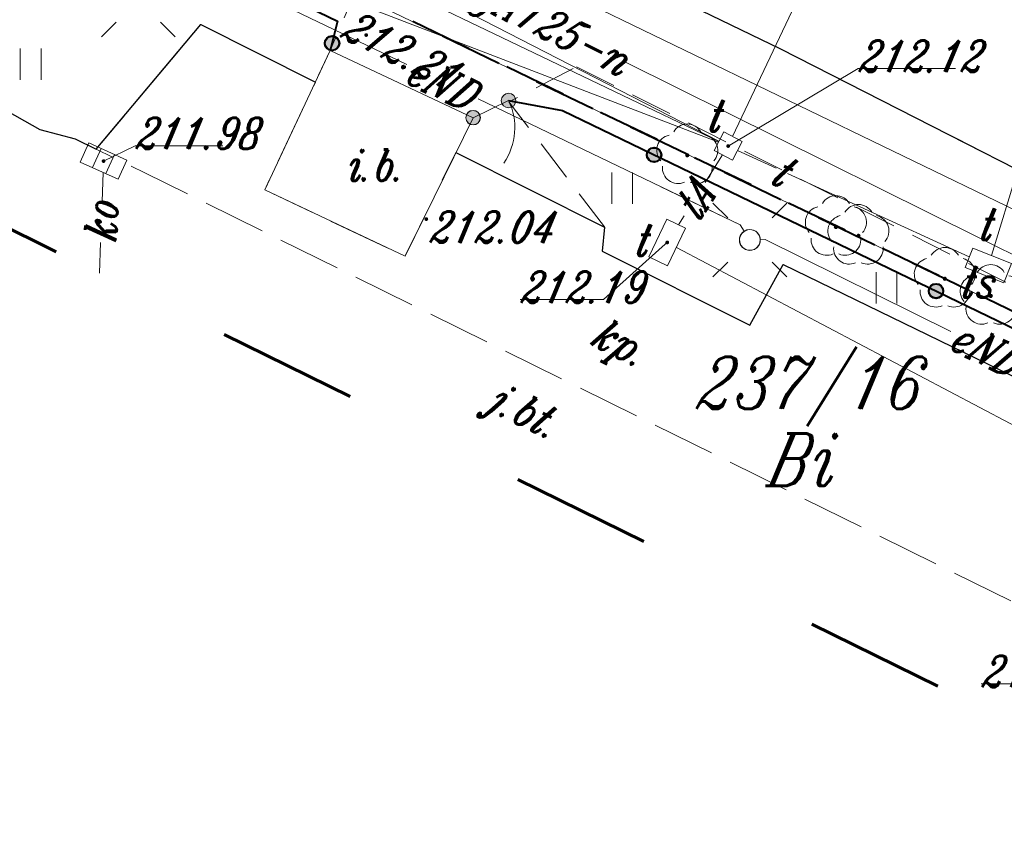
# Model space of a CAD drawing. Header units: millimetres. Extents: x -368 to -158, y 9368 to 9578.
# Tile 11 of 48: x -290 to -266, y 9467 to 9486. Entities that reach past the tile are written whole.
import ezdxf
from ezdxf.enums import TextEntityAlignment as Align

# ---------------------------------------------------------------- set-up
doc = ezdxf.new("R2010")
doc.units = ezdxf.units.MM
for name, pattern in [('Rakowicka 531_1 wstępna wersja$0$DGN Style 5', [7.845798, 3.362485, -4.483313]), ('Rakowicka 531_1 wstępna wersja$0$KTCR02-500', [1.5, 1, -0.5]), ('Rakowicka 531_1 wstępna wersja$0$KTJZ01-500', [2, 1.5, -0.5]), ('Rakowicka 531_1 wstępna wersja$0$KTPL01-500', [2, 1.5, -0.5]), ('Rakowicka 531_1 wstępna wersja$0$PTTU04-500', [1.5, 1, -0.5])]:
    doc.linetypes.add(name, pattern=pattern)
doc.layers.add('-- RAMKA', color=11, linetype='Continuous')
for name, color, linetype, lineweight in [('Rakowicka 531_1 wstępna wersja$0$BUIB12_03', 250, 'Continuous', 0), ('Rakowicka 531_1 wstępna wersja$0$EGBD03', 250, 'Continuous', 0), ('Rakowicka 531_1 wstępna wersja$0$EGBO02', 250, 'Continuous', 0), ('Rakowicka 531_1 wstępna wersja$0$EGBU01', 250, 'Continuous', 0), ('Rakowicka 531_1 wstępna wersja$0$EPGPO_216', 7, 'Continuous', 0), ('Rakowicka 531_1 wstępna wersja$0$GUPISL', 250, 'Continuous', 13), ('Rakowicka 531_1 wstępna wersja$0$KTCR02', 250, 'Continuous', 0), ('Rakowicka 531_1 wstępna wersja$0$KTJZ01', 250, 'Continuous', 0), ('Rakowicka 531_1 wstępna wersja$0$KTKR01', 250, 'Continuous', 0), ('Rakowicka 531_1 wstępna wersja$0$KTOK04', 250, 'Continuous', 0), ('Rakowicka 531_1 wstępna wersja$0$KTOK05_01', 250, 'Continuous', 0), ('Rakowicka 531_1 wstępna wersja$0$KTPL01', 250, 'Continuous', 0), ('Rakowicka 531_1 wstępna wersja$0$OBOP02_01', 250, 'Continuous', 0), ('Rakowicka 531_1 wstępna wersja$0$PTTU04', 250, 'Continuous', 0), ('Rakowicka 531_1 wstępna wersja$0$SUPE_01', 250, 'Continuous', 0), ('Rakowicka 531_1 wstępna wersja$0$SUPG_01', 250, 'Continuous', 0), ('Rakowicka 531_1 wstępna wersja$0$SUPK_01', 250, 'Continuous', 0), ('Rakowicka 531_1 wstępna wersja$0$SUPT_01', 250, 'Continuous', 0), ('Rakowicka 531_1 wstępna wersja$0$SUSM04_01_E', 250, 'Continuous', 0), ('Rakowicka 531_1 wstępna wersja$0$SUUS05', 250, 'Continuous', 0), ('Rakowicka 531_1 wstępna wersja$0$SUUS15_05_K', 250, 'Continuous', 0), ('Rakowicka 531_1 wstępna wersja$0$SUUS15_7a_T', 250, 'Continuous', 0), ('Rakowicka 531_1 wstępna wersja$0$SUUS15_7b_T', 250, 'Continuous', 0), ('Rakowicka 531_1 wstępna wersja$0$Warstwa 5', 250, 'Continuous', 0)]:
    doc.layers.add(name, color=color, linetype=linetype, lineweight=lineweight)
for name, color, linetype, lineweight, true_color in [('Rakowicka 531_1 wstępna wersja$0$GEPPGD', 7, 'Continuous', 13, 0x008000), ('Rakowicka 531_1 wstępna wersja$0$GUPKSH', 7, 'Continuous', 0, 0x803300), ('Rakowicka 531_1 wstępna wersja$0$GUPTSH', 7, 'Continuous', 0, 0xff9100), ('Rakowicka 531_1 wstępna wersja$0$GUPTST_O', 7, 'Continuous', 0, 0x0a0909)]:
    doc.layers.add(name, color=color, linetype=linetype, lineweight=lineweight, true_color=true_color)
doc.styles.add('Rakowicka 531_1 wstępna wersja$0$Style-ITALIC_1250 I 0.20944', font='ITALIC_1250.shx', dxfattribs={"oblique": 12})

# ---------------------------------------------------------------- blocks, each defined once
blk = doc.blocks.new('Rakowicka 531_1 wstępna wersja$0$GUPKSH1')
at = {"layer": 'Rakowicka 531_1 wstępna wersja$0$GUPKSH', "linetype": 'Continuous', "lineweight": 13}
blk.add_hatch(color=36, dxfattribs=at).paths.add_polyline_path([(0, -0.45), (-0.11647, -0.43467), (-0.225, -0.38971), (-0.3182, -0.3182), (-0.38971, -0.225), (-0.43467, -0.11647), (-0.45, 0), (-0.43467, 0.11647), (-0.38971, 0.225), (-0.3182, 0.3182), (-0.225, 0.38971), (-0.11647, 0.43467), (0, 0.45), (0.11647, 0.43467), (0.225, 0.38971), (0.3182, 0.3182), (0.38971, 0.225), (0.43467, 0.11647), (0.45, 0), (0.43467, -0.11647), (0.38971, -0.225), (0.3182, -0.3182), (0.225, -0.38971), (0.11647, -0.43467)])
blk = doc.blocks.new('Rakowicka 531_1 wstępna wersja$0$GUPTSH1')
at = {"layer": 'Rakowicka 531_1 wstępna wersja$0$GUPTSH', "linetype": 'Continuous', "lineweight": 13}
blk.add_hatch(color=30, dxfattribs=at).paths.add_polyline_path([(0, -0.45), (-0.11647, -0.43467), (-0.225, -0.38971), (-0.3182, -0.3182), (-0.38971, -0.225), (-0.43467, -0.11647), (-0.45, 0), (-0.43467, 0.11647), (-0.38971, 0.225), (-0.3182, 0.3182), (-0.225, 0.38971), (-0.11647, 0.43467), (0, 0.45), (0.11647, 0.43467), (0.225, 0.38971), (0.3182, 0.3182), (0.38971, 0.225), (0.43467, 0.11647), (0.45, 0), (0.43467, -0.11647), (0.38971, -0.225), (0.3182, -0.3182), (0.225, -0.38971), (0.11647, -0.43467)])
blk = doc.blocks.new('Rakowicka 531_1 wstępna wersja$0$OBOP02_01_1')
at = {"layer": 'Rakowicka 531_1 wstępna wersja$0$OBOP02_01', "linetype": 'Continuous', "lineweight": 13}
h = blk.add_hatch(color=96, dxfattribs=at)
edge = h.paths.add_edge_path()
edge.add_arc((0, 0), 0.05, 0, 360)
at = {"layer": 'Rakowicka 531_1 wstępna wersja$0$OBOP02_01', "color": 96, "linetype": 'Continuous', "lineweight": 13}
for centre, start, end in [((0, 0.375), 30.1471, 149.8529), ((-0.357, 0.116), 102.1471, 221.8529), ((0.357, 0.116), 318.1471, 77.8529), ((-0.22, -0.303), 174.1472, 293.8529), ((0.22, -0.303), 246.1471, 5.8529)]:
    blk.add_arc(centre, 0.375, start, end, dxfattribs=at)
blk = doc.blocks.new('Rakowicka 531_1 wstępna wersja$0$GUPISL1_10')
at = {"color": 0, "flags": 128}
for points in [[(-8.83883, 8.83883), (-5.3033, 5.3033)], [(8.83883, 8.83883), (5.3033, 5.3033)], [(-8.83883, -8.83883), (-5.3033, -5.3033)], [(8.83883, -8.83883), (5.3033, -5.3033)]]:
    blk.add_lwpolyline(points, dxfattribs=at)
blk.add_lwpolyline([(0, 2.5), (0.85505, 2.34922), (1.60697, 1.9151), (2.16507, 1.25), (2.41482, 0.64705), (2.5, 0), (2.41482, -0.64705), (2.16507, -1.25), (1.70042, -1.83262), (1.0847, -2.25242), (0.3726, -2.47207), (-0.3726, -2.47207), (-1.0847, -2.25242), (-1.70042, -1.83262), (-2.16507, -1.25), (-2.43732, -0.5563), (-2.493, 0.18682), (-2.32718, 0.91335), (-1.95458, 1.55872), (-1.4083, 2.0656), (-0.7369, 2.38893), (0, 2.5)], close=True, dxfattribs=at)
blk = doc.blocks.new('Rakowicka 531_1 wstępna wersja$0$RTPW02')
at = {"layer": 'Rakowicka 531_1 wstępna wersja$0$Warstwa 5', "linetype": 'Continuous', "lineweight": 13}
h = blk.add_hatch(color=250, dxfattribs=at)
edge = h.paths.add_edge_path()
edge.add_arc((0, 0), 0.045, 0, 360)
blk = doc.blocks.new('Rakowicka 531_1 wstępna wersja$0$PTTU04_01')
at = {"layer": 'Rakowicka 531_1 wstępna wersja$0$PTTU04', "color": 250, "linetype": 'Continuous', "lineweight": 13}
for p, q in [((-0.25, -0.375), (-0.25, 0.375)), ((0.25, -0.375), (0.25, 0.375))]:
    blk.add_line(p, q, dxfattribs=at)
blk = doc.blocks.new('Rakowicka 531_1 wstępna wersja$0$SUUS05')
at = {"layer": 'Rakowicka 531_1 wstępna wersja$0$SUUS05', "color": 250, "linetype": 'Continuous', "lineweight": 13}
for p, q in [((-0.175, -0.25), (-0.175, 0.25)), ((0.175, 0.25), (0.175, -0.25))]:
    blk.add_line(p, q, dxfattribs=at)
at = {"layer": 'Rakowicka 531_1 wstępna wersja$0$SUUS05', "color": 250, "linetype": 'Continuous', "lineweight": 13, "flags": 128}
blk.add_lwpolyline([(-0.5, -0.25), (0.5, -0.25), (0.5, 0.25), (-0.5, 0.25), (-0.5, -0.25)], close=True, dxfattribs=at)
blk = doc.blocks.new('Rakowicka 531_1 wstępna wersja$0$SUUS15_7a_T')
at = {"layer": 'Rakowicka 531_1 wstępna wersja$0$SUUS15_7a_T', "color": 30, "linetype": 'Continuous', "lineweight": 13, "flags": 128}
blk.add_lwpolyline([(-0.25, 0.25), (0.25, 0.25), (0.25, -0.25), (-0.25, -0.25), (-0.25, 0.25)], close=True, dxfattribs=at)
blk = doc.blocks.new('Rakowicka 531_1 wstępna wersja$0$SUUS15_7b_T')
at = {"layer": 'Rakowicka 531_1 wstępna wersja$0$SUUS15_7b_T', "color": 30, "linetype": 'Continuous', "lineweight": 13, "flags": 128}
blk.add_lwpolyline([(-0.5, 0.25), (0.5, 0.25), (0.5, -0.25), (-0.5, -0.25), (-0.5, 0.25)], close=True, dxfattribs=at)
blk = doc.blocks.new('Rakowicka 531_1 wstępna wersja$0$510_2')
at = {"layer": 'Rakowicka 531_1 wstępna wersja$0$SUSM04_01_E', "color": 250, "linetype": 'Continuous', "lineweight": 13}
blk.add_circle((0, 0), 0.25, dxfattribs=at)
blk = doc.blocks.new('Rakowicka 531_1 wstępna wersja')
at = {"layer": 'Rakowicka 531_1 wstępna wersja$0$KTOK04', "linetype": 'Continuous', "lineweight": 13}
h = blk.add_hatch(color=250, dxfattribs=at)
edge = h.paths.add_edge_path()
edge.add_arc((7425329.5, 5549054.98), 0.175, 0, 360)
h = blk.add_hatch(color=250, dxfattribs=at)
edge = h.paths.add_edge_path()
edge.add_arc((7425328.65, 5549054.57), 0.17, 0, 360)
at = {"layer": 'Rakowicka 531_1 wstępna wersja$0$KTOK05_01', "linetype": 'Continuous', "lineweight": 40}
h = blk.add_hatch(color=250, dxfattribs=at)
edge = h.paths.add_edge_path()
edge.add_arc((7425325.272, 5549056.353), 0.17, 0, 360)
h = blk.add_hatch(color=250, dxfattribs=at)
edge = h.paths.add_edge_path()
edge.add_arc((7425332.985, 5549053.679), 0.17, 0, 360)
h = blk.add_hatch(color=250, dxfattribs=at)
edge = h.paths.add_edge_path()
edge.add_arc((7425339.738, 5549050.416), 0.17, 0, 360)
at = {"layer": 'Rakowicka 531_1 wstępna wersja$0$BUIB12_03', "color": 250, "linetype": 'Continuous', "lineweight": 13, "flags": 128}
blk.add_lwpolyline([(7425325.23, 5549056.18), (7425323.66, 5549052.84), (7425327.02, 5549051.25), (7425328.65, 5549054.57), (7425325.23, 5549056.18)], close=True, dxfattribs=at)
at = {"layer": 'Rakowicka 531_1 wstępna wersja$0$EGBD03', "color": 96, "linetype": 'Continuous', "lineweight": 13, "flags": 128}
for points in [[(7425377.48, 5549032.21), (7425364.05, 5549039.31), (7425363.81, 5549038.86), (7425355.7, 5549042.97), (7425349.9, 5549045.91), (7425316.05, 5549062.26), (7425311.57, 5549064.57), (7425306.63, 5549067.13), (7425295.44, 5549072.28), (7425303.71, 5549087.75), (7425305.85, 5549086.73), (7425311.48, 5549083.92), (7425328.84, 5549075.25), (7425337.39, 5549070.98), (7425355.94, 5549061.91), (7425374.38, 5549052.81), (7425383.03, 5549048.34)], [(7425312.686, 5549054.303), (7425313.43, 5549055.67), (7425316.05, 5549062.26), (7425349.9, 5549045.91), (7425355.7, 5549042.97), (7425352.387, 5549034.734)]]:
    blk.add_lwpolyline(points, dxfattribs=at)
at = {"layer": 'Rakowicka 531_1 wstępna wersja$0$EGBO02', "color": 96, "linetype": 'Continuous', "lineweight": 40}
for p, q in [((7425327.919, 5549056.527), (7425329.269, 5549055.875)), ((7425330.17, 5549055.44), (7425331.521, 5549054.787)), ((7425332.421, 5549054.353), (7425333.772, 5549053.7)), ((7425334.672, 5549053.265), (7425336.023, 5549052.613)), ((7425336.923, 5549052.178), (7425338.274, 5549051.525)), ((7425339.175, 5549051.091), (7425340.525, 5549050.438))]:
    blk.add_line(p, q, dxfattribs=at)
at = {"layer": 'Rakowicka 531_1 wstępna wersja$0$EPGPO_216', "color": 8, "linetype": 'Continuous', "lineweight": 40}
for p, q in [((7425328.554, 5549056.22), (7425327.204, 5549056.873)), ((7425330.806, 5549055.133), (7425329.455, 5549055.785)), ((7425333.057, 5549054.045), (7425331.706, 5549054.698)), ((7425335.308, 5549052.958), (7425333.957, 5549053.611)), ((7425337.559, 5549051.871), (7425336.208, 5549052.523)), ((7425339.81, 5549050.783), (7425338.46, 5549051.436)), ((7425342.061, 5549049.696), (7425340.711, 5549050.349))]:
    blk.add_line(p, q, dxfattribs=at)
at = {"layer": 'Rakowicka 531_1 wstępna wersja$0$GEPPGD', "color": 250, "linetype": 'Rakowicka 531_1 wstępna wersja$0$DGN Style 5', "lineweight": 70, "flags": 128}
blk.add_lwpolyline([(7425284.958, 5549147.04), (7425252.6, 5549083.92), (7425409.418, 5549006.623), (7425423.137, 5549033.307), (7425330.222, 5549078.944), (7425348.524, 5549115.33), (7425284.958, 5549147.04)], close=True, dxfattribs=at)
at = {"layer": 'Rakowicka 531_1 wstępna wersja$0$KTCR02', "color": 250, "linetype": 'Rakowicka 531_1 wstępna wersja$0$KTCR02-500', "lineweight": 13, "flags": 128}
blk.add_lwpolyline([(7425349.93, 5549046.35), (7425349.81, 5549047.32), (7425349.48, 5549048.16), (7425349.02, 5549048.91), (7425348.39, 5549049.58), (7425347.2, 5549050.41), (7425346.1, 5549051.08), (7425336.01, 5549056.22), (7425318.45, 5549064.72)], dxfattribs=at)
at = {"layer": 'Rakowicka 531_1 wstępna wersja$0$KTJZ01', "color": 250, "linetype": 'Rakowicka 531_1 wstępna wersja$0$KTJZ01-500', "lineweight": 13, "flags": 128}
for points in [[(7425349.93, 5549046.35), (7425349.81, 5549047.32), (7425349.48, 5549048.16), (7425349.02, 5549048.91), (7425348.39, 5549049.58), (7425347.2, 5549050.41), (7425346.1, 5549051.08), (7425336.01, 5549056.22), (7425318.45, 5549064.72), (7425312.37, 5549067.76), (7425311.94, 5549068.09), (7425302.89, 5549072.63), (7425297.097, 5549075.304)], [(7425319.622, 5549053.816), (7425319.12, 5549054.06), (7425318.27, 5549054.29), (7425317.29, 5549054.84), (7425316.39, 5549055.58), (7425315.52, 5549056.71), (7425315.07, 5549058.02), (7425314.94, 5549059.24), (7425315.57, 5549061.71), (7425315.87, 5549062.27)]]:
    blk.add_lwpolyline(points, dxfattribs=at)
at = {"layer": 'Rakowicka 531_1 wstępna wersja$0$KTKR01', "color": 250, "linetype": 'Continuous', "lineweight": 30, "flags": 128}
for points in [[(7425288.96, 5549073.88), (7425290.75, 5549075.76), (7425292.94, 5549076.53), (7425295.17, 5549076.23), (7425297.097, 5549075.304), (7425302.89, 5549072.63), (7425311.94, 5549068.09), (7425312.37, 5549067.76), (7425318.45, 5549064.72), (7425336.01, 5549056.22), (7425346.1, 5549051.08)], [(7425315.87, 5549062.27), (7425315.57, 5549061.71), (7425314.94, 5549059.24), (7425315.07, 5549058.02), (7425315.52, 5549056.71), (7425316.39, 5549055.58), (7425317.29, 5549054.84), (7425318.27, 5549054.29), (7425319.12, 5549054.06), (7425319.622, 5549053.816), (7425322.13, 5549056.8), (7425324.84, 5549055.44), (7425324.874, 5549055.423)], [(7425328.24, 5549053.735), (7425331.8, 5549051.95)], [(7425331.8, 5549051.95), (7425331.74, 5549051.37), (7425335.28, 5549049.6), (7425336.08, 5549051.05), (7425345.31, 5549046.56), (7425345.29, 5549046.39)]]:
    blk.add_lwpolyline(points, dxfattribs=at)
at = {"layer": 'Rakowicka 531_1 wstępna wersja$0$KTOK04', "color": 250, "linetype": 'Continuous', "lineweight": 13}
blk.add_line((7425329.5, 5549054.98), (7425328.65, 5549054.57), dxfattribs=at)
for centre, radius in [((7425329.5, 5549054.98), 0.175), ((7425328.65, 5549054.57), 0.175), ((7425328.65, 5549054.57), 0.17)]:
    blk.add_circle(centre, radius, dxfattribs=at)
blk.add_arc((7425328.149, 5549054.328), 1.5, 325.7505, 25.7505, dxfattribs=at)
at = {"layer": 'Rakowicka 531_1 wstępna wersja$0$KTOK05_01', "color": 250, "linetype": 'Continuous', "lineweight": 40, "flags": 128}
for points in [[(7425315.76, 5549061.54), (7425325.4, 5549056.88), (7425325.23, 5549056.18)], [(7425329.5, 5549054.98), (7425330.79, 5549054.74), (7425349.27, 5549045.81), (7425347.41, 5549041.87), (7425346.94, 5549041.86)]]:
    blk.add_lwpolyline(points, dxfattribs=at)
at = {"layer": 'Rakowicka 531_1 wstępna wersja$0$KTOK05_01', "color": 250, "linetype": 'Continuous', "lineweight": 40}
for centre, radius in [((7425325.272, 5549056.353), 0.175), ((7425325.272, 5549056.353), 0.17), ((7425332.985, 5549053.679), 0.175), ((7425332.985, 5549053.679), 0.17), ((7425339.738, 5549050.416), 0.175), ((7425339.738, 5549050.416), 0.17)]:
    blk.add_circle(centre, radius, dxfattribs=at)
at = {"layer": 'Rakowicka 531_1 wstępna wersja$0$KTPL01', "color": 250, "linetype": 'Rakowicka 531_1 wstępna wersja$0$KTPL01-500', "lineweight": 13, "flags": 128}
blk.add_lwpolyline([(7425342.62, 5549042.45), (7425343.72, 5549041.79), (7425345.29, 5549046.39), (7425345.31, 5549046.56), (7425336.08, 5549051.05), (7425335.28, 5549049.6), (7425331.74, 5549051.37), (7425331.8, 5549051.95), (7425328.24, 5549053.735), (7425327.02, 5549051.25), (7425323.66, 5549052.84), (7425324.874, 5549055.423), (7425322.13, 5549056.8), (7425319.622, 5549053.816), (7425320.79, 5549053.25), (7425342.62, 5549042.45)], close=True, dxfattribs=at)
at = {"layer": 'Rakowicka 531_1 wstępna wersja$0$PTTU04', "color": 250, "linetype": 'Rakowicka 531_1 wstępna wersja$0$PTTU04-500', "lineweight": 13, "flags": 128}
for points in [[(7425324.874, 5549055.423), (7425322.13, 5549056.8), (7425319.622, 5549053.816), (7425319.12, 5549054.06), (7425318.27, 5549054.29), (7425317.29, 5549054.84), (7425316.39, 5549055.58), (7425315.52, 5549056.71), (7425315.07, 5549058.02), (7425314.94, 5549059.24), (7425315.57, 5549061.71), (7425315.87, 5549062.27), (7425316.25, 5549062.83), (7425316.41, 5549063.01), (7425326.09, 5549058.21), (7425325.23, 5549056.18), (7425324.874, 5549055.423)], [(7425331.13, 5549055.79), (7425349.93, 5549046.35), (7425349.91, 5549045.16), (7425345.31, 5549046.56), (7425336.08, 5549051.05), (7425335.28, 5549049.6), (7425331.74, 5549051.37), (7425331.8, 5549051.95), (7425329.51, 5549054.95), (7425331.13, 5549055.79)]]:
    blk.add_lwpolyline(points, close=True, dxfattribs=at)
at = {"layer": 'Rakowicka 531_1 wstępna wersja$0$SUPE_01', "color": 1, "linetype": 'Continuous', "lineweight": 13}
blk.add_line((7425333.145, 5549052.916), (7425335.05, 5549052), dxfattribs=at)
at = {"layer": 'Rakowicka 531_1 wstępna wersja$0$SUPE_01', "color": 1, "linetype": 'Continuous', "lineweight": 13, "flags": 128}
for points in [[(7425327.064, 5549055.842), (7425321.83, 5549058.36)], [(7425335.145, 5549051.851), (7425335.05, 5549052), (7425328.773, 5549055.02)], [(7425340.091, 5549049.445), (7425335.65, 5549051.65), (7425335.53, 5549051.647)]]:
    blk.add_lwpolyline(points, dxfattribs=at)
at = {"layer": 'Rakowicka 531_1 wstępna wersja$0$SUPG_01', "color": 52, "linetype": 'Continuous', "lineweight": 13, "flags": 128}
for points in [[(7425355.592, 5549045.489), (7425349.9, 5549048.35), (7425330.73, 5549057.64), (7425325.05, 5549060.53)], [(7425332.314, 5549055.896), (7425346.85, 5549048.67), (7425350.795, 5549046.716)]]:
    blk.add_lwpolyline(points, dxfattribs=at)
at = {"layer": 'Rakowicka 531_1 wstępna wersja$0$SUPK_01', "color": 36, "linetype": 'Continuous', "lineweight": 13, "flags": 128}
for points in [[(7425319.763, 5549052.558), (7425319.79, 5549053.26)], [(7425319.699, 5549050.847), (7425319.726, 5549051.576)]]:
    blk.add_lwpolyline(points, dxfattribs=at)
at = {"layer": 'Rakowicka 531_1 wstępna wersja$0$SUPT_01', "color": 30, "linetype": 'Continuous', "lineweight": 13, "flags": 128}
for points in [[(7425307.152, 5549064.499), (7425334.525, 5549053.98)], [(7425334.538, 5549054.004), (7425328.02, 5549057.35), (7425313.882, 5549064.295)], [(7425334.535, 5549053.998), (7425324.54, 5549058.8), (7425320.99, 5549060.489)], [(7425336.812, 5549058.236), (7425334.867, 5549054.116)], [(7425342.563, 5549055.03), (7425341.7, 5549053.33), (7425341.064, 5549051.27)], [(7425335.91, 5549053.362), (7425334.987, 5549053.786)], [(7425334.626, 5549053.678), (7425334.206, 5549053.013)], [(7425340.535, 5549051.239), (7425336.184, 5549053.236)], [(7425333.705, 5549052.22), (7425333.569, 5549052.006)], [(7425333.521, 5549051.463), (7425351.682, 5549041.872)]]:
    blk.add_lwpolyline(points, dxfattribs=at)
at = {"layer": 'Rakowicka 531_1 wstępna wersja$0$SUUS15_05_K', "color": 36, "linetype": 'Continuous', "lineweight": 13, "flags": 128}
for points in [[(7425319.8, 5549053.53), (7425320.553, 5549053.898), (7425322.66, 5549053.898)], [(7425344.16, 5549041.77), (7425342.869, 5549041.003), (7425340.82, 5549041.003)]]:
    blk.add_lwpolyline(points, dxfattribs=at)
at = {"layer": 'Rakowicka 531_1 wstępna wersja$0$SUUS15_7a_T', "color": 30, "linetype": 'Continuous', "lineweight": 13, "flags": 128}
for points in [[(7425334.76, 5549053.89), (7425337.87, 5549055.745), (7425340.204, 5549055.745)], [(7425333.332, 5549051.612), (7425331.774, 5549050.212), (7425329.776, 5549050.212)]]:
    blk.add_lwpolyline(points, dxfattribs=at)
at = {"layer": 'Rakowicka 531_1 wstępna wersja$0$GUPISL', "color": 250, "linetype": 'Continuous', "lineweight": 13, "xscale": 0.1, "yscale": 0.1, "zscale": 0.1}
for p in [(7425320.63, 5549057.39), (7425335.28, 5549051.64)]:
    blk.add_blockref('Rakowicka 531_1 wstępna wersja$0$GUPISL1_10', p, dxfattribs=at)
at = {"layer": 'Rakowicka 531_1 wstępna wersja$0$OBOP02_01', "color": 96, "linetype": 'Continuous', "lineweight": 13}
for p in [(7425333.78, 5549053.67), (7425337.34, 5549051.95), (7425337.88, 5549051.74), (7425339.95, 5549050.71), (7425341.05, 5549050.3)]:
    blk.add_blockref('Rakowicka 531_1 wstępna wersja$0$OBOP02_01_1', p, dxfattribs=at)
at = {"layer": 'Rakowicka 531_1 wstępna wersja$0$PTTU04', "color": 250, "linetype": 'Continuous', "lineweight": 13}
for p in [(7425318.052, 5549055.855), (7425332.22, 5549052.878), (7425338.552, 5549050.496)]:
    blk.add_blockref('Rakowicka 531_1 wstępna wersja$0$PTTU04_01', p, dxfattribs=at)
at = {"layer": 'Rakowicka 531_1 wstępna wersja$0$SUSM04_01_E', "color": 250, "linetype": 'Continuous', "lineweight": 13}
blk.add_blockref('Rakowicka 531_1 wstępna wersja$0$510_2', (7425335.28, 5549051.64), dxfattribs=at)
at = {"layer": 'Rakowicka 531_1 wstępna wersja$0$SUUS05', "color": 250, "linetype": 'Continuous', "lineweight": 13, "rotation": 335.7458616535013}
blk.add_blockref('Rakowicka 531_1 wstępna wersja$0$SUUS05', (7425319.8, 5549053.53), dxfattribs=at)
at = {"layer": 'Rakowicka 531_1 wstępna wersja$0$SUUS15_05_K', "color": 36, "linetype": 'Continuous', "lineweight": 13, "xscale": 0.1, "yscale": 0.1, "zscale": 0.1}
blk.add_blockref('Rakowicka 531_1 wstępna wersja$0$GUPKSH1', (7425319.8, 5549053.53), dxfattribs=at)
at = {"layer": 'Rakowicka 531_1 wstępna wersja$0$SUUS15_7a_T', "color": 30, "linetype": 'Continuous', "lineweight": 13, "rotation": 332.6674407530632}
blk.add_blockref('Rakowicka 531_1 wstępna wersja$0$SUUS15_7a_T', (7425334.76, 5549053.89), dxfattribs=at)
at = {"layer": 'Rakowicka 531_1 wstępna wersja$0$SUUS15_7a_T', "color": 30, "linetype": 'Continuous', "lineweight": 13, "xscale": 0.1, "yscale": 0.1, "zscale": 0.1}
for p in [(7425334.76, 5549053.89), (7425333.3, 5549051.58)]:
    blk.add_blockref('Rakowicka 531_1 wstępna wersja$0$GUPTSH1', p, dxfattribs=at)
at = {"layer": 'Rakowicka 531_1 wstępna wersja$0$SUUS15_7b_T', "color": 30, "linetype": 'Continuous', "lineweight": 13}
for p, rotation in [((7425333.3, 5549051.58), 244.4623504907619), ((7425340.99, 5549051.03), 338.3046690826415)]:
    blk.add_blockref('Rakowicka 531_1 wstępna wersja$0$SUUS15_7b_T', p, dxfattribs=dict(at, rotation=rotation))
at = {"layer": 'Rakowicka 531_1 wstępna wersja$0$Warstwa 5', "color": 250, "linetype": 'Continuous', "lineweight": 13}
for p in [(7425326.09, 5549056.55), (7425327.53, 5549052.14)]:
    blk.add_blockref('Rakowicka 531_1 wstępna wersja$0$RTPW02', p, dxfattribs=at)
at = {"layer": 'Rakowicka 531_1 wstępna wersja$0$BUIB12_03', "color": 250, "linetype": 'Continuous', "lineweight": 13, "insert": (7425325.61, 5549053.059), "char_height": 0.75, "attachment_point": 7, "rotation": 359.9998, "line_spacing_factor": 0.6, "style": 'Rakowicka 531_1 wstępna wersja$0$Style-ITALIC_1250 I 0.20944'}
blk.add_mtext('\\H1x;\\W0.8;i.b.', dxfattribs=at)
at = {"layer": 'Rakowicka 531_1 wstępna wersja$0$EGBD03', "color": 96, "linetype": 'Continuous', "lineweight": 30, "insert": (7425333.958, 5549047.177), "char_height": 1.25, "attachment_point": 7, "rotation": 359.9998, "line_spacing_factor": 0.6, "style": 'Rakowicka 531_1 wstępna wersja$0$Style-ITALIC_1250 I 0.20944'}
blk.add_mtext('\\H1x;\\W0.8;237/16', dxfattribs=at)
at = {"layer": 'Rakowicka 531_1 wstępna wersja$0$EGBU01', "color": 96, "linetype": 'Continuous', "lineweight": 30, "insert": (7425335.653, 5549045.753), "char_height": 1.25, "attachment_point": 7, "rotation": 359.9998, "line_spacing_factor": 0.6, "style": 'Rakowicka 531_1 wstępna wersja$0$Style-ITALIC_1250 I 0.20944'}
blk.add_mtext('\\H1x;\\W0.8;Bi', dxfattribs=at)
at = {"layer": 'Rakowicka 531_1 wstępna wersja$0$GUPTST_O', "color": 250, "linetype": 'Continuous', "lineweight": 13, "insert": (7425341.1, 5549050.26), "char_height": 0.75, "attachment_point": 9, "line_spacing_factor": 0.6, "style": 'Rakowicka 531_1 wstępna wersja$0$Style-ITALIC_1250 I 0.20944'}
blk.add_mtext('\\H1x;\\W0.8;ts', dxfattribs=at)
at = {"layer": 'Rakowicka 531_1 wstępna wersja$0$KTJZ01', "color": 250, "linetype": 'Continuous', "lineweight": 13, "style": 'Rakowicka 531_1 wstępna wersja$0$Style-ITALIC_1250 I 0.20944', "oblique": 12, "width": 0.8}
blk.add_text('j.bt.', height=0.75, rotation=334.2476, dxfattribs=at).set_placement((7425329.729, 5549047.22), align=Align.CENTER)
at = {"layer": 'Rakowicka 531_1 wstępna wersja$0$KTPL01', "color": 250, "linetype": 'Continuous', "lineweight": 13, "insert": (7425331.909, 5549048.637), "char_height": 0.75, "attachment_point": 8, "rotation": 333.6769, "line_spacing_factor": 0.6, "style": 'Rakowicka 531_1 wstępna wersja$0$Style-ITALIC_1250 I 0.20944'}
blk.add_mtext('\\H1x;\\W0.8;kp.', dxfattribs=at)
at = {"layer": 'Rakowicka 531_1 wstępna wersja$0$SUPE_01', "color": 1, "linetype": 'Continuous', "lineweight": 13, "style": 'Rakowicka 531_1 wstępna wersja$0$Style-ITALIC_1250 I 0.20944', "oblique": 12, "width": 0.8}
for rotation, p in [(334.3083, (7425327.909, 5549055.41)), (333.5932, (7425340.94, 5549049.023))]:
    blk.add_text('eND', height=0.75, rotation=rotation, dxfattribs=at).set_placement(p, align=Align.MIDDLE_CENTER)
at = {"layer": 'Rakowicka 531_1 wstępna wersja$0$SUPG_01', "color": 250, "linetype": 'Continuous', "lineweight": 13, "style": 'Rakowicka 531_1 wstępna wersja$0$Style-ITALIC_1250 I 0.20944', "oblique": 12, "width": 0.8}
blk.add_text('gA125-n', height=0.75, rotation=333.5658, dxfattribs=at).set_placement((7425330.574, 5549056.761), align=Align.MIDDLE_CENTER)
at = {"layer": 'Rakowicka 531_1 wstępna wersja$0$SUPK_01', "color": 36, "linetype": 'Continuous', "lineweight": 13, "style": 'Rakowicka 531_1 wstępna wersja$0$Style-ITALIC_1250 I 0.20944', "oblique": 12, "width": 0.8}
blk.add_text('ko', height=0.75, rotation=87.8389, dxfattribs=at).set_placement((7425319.745, 5549052.067), align=Align.MIDDLE_CENTER)
at = {"layer": 'Rakowicka 531_1 wstępna wersja$0$SUPT_01', "color": 30, "linetype": 'Continuous', "lineweight": 13, "style": 'Rakowicka 531_1 wstępna wersja$0$Style-ITALIC_1250 I 0.20944', "oblique": 12, "width": 0.8}
for s, rotation, p in [('t', 335.3416, (7425336.047, 5549053.299)), ('tA', 57.7057, (7425333.955, 5549052.617))]:
    blk.add_text(s, height=0.75, rotation=rotation, dxfattribs=at).set_placement(p, align=Align.MIDDLE_CENTER)
at = {"layer": 'Rakowicka 531_1 wstępna wersja$0$SUUS15_05_K', "color": 36, "linetype": 'Continuous', "lineweight": 13, "char_height": 0.75, "attachment_point": 7, "rotation": 359.9998, "line_spacing_factor": 0.6, "style": 'Rakowicka 531_1 wstępna wersja$0$Style-ITALIC_1250 I 0.20944'}
for s, insert in [('\\H1x;\\W0.8;211.98', (7425320.553, 5549053.82)), ('\\H1x;\\W0.8;211.88', (7425340.82, 5549040.926))]:
    blk.add_mtext(s, dxfattribs=dict(at, insert=insert))
at = {"layer": 'Rakowicka 531_1 wstępna wersja$0$SUUS15_7a_T', "color": 30, "linetype": 'Continuous', "lineweight": 13, "char_height": 0.75, "attachment_point": 7, "rotation": 359.9998, "line_spacing_factor": 0.6, "style": 'Rakowicka 531_1 wstępna wersja$0$Style-ITALIC_1250 I 0.20944'}
for s, insert in [('\\H1x;\\W0.8;212.12', (7425337.87, 5549055.668)), ('\\H1x;\\W0.8;212.19', (7425329.776, 5549050.134))]:
    blk.add_mtext(s, dxfattribs=dict(at, insert=insert))
at = {"layer": 'Rakowicka 531_1 wstępna wersja$0$SUUS15_7b_T', "color": 30, "linetype": 'Continuous', "lineweight": 13, "char_height": 0.75, "attachment_point": 7, "rotation": 359.9998, "line_spacing_factor": 0.6, "style": 'Rakowicka 531_1 wstępna wersja$0$Style-ITALIC_1250 I 0.20944'}
for insert in [(7425334.238, 5549054.241), (7425340.74, 5549051.64), (7425332.496, 5549051.263)]:
    blk.add_mtext('\\H1x;\\W0.8;t', dxfattribs=dict(at, insert=insert))
at = {"layer": 'Rakowicka 531_1 wstępna wersja$0$Warstwa 5', "color": 250, "linetype": 'Continuous', "lineweight": 13, "char_height": 0.75, "attachment_point": 7, "line_spacing_factor": 0.6, "style": 'Rakowicka 531_1 wstępna wersja$0$Style-ITALIC_1250 I 0.20944'}
for s, insert, rotation in [('\\H1x;\\W0.8;212.21', (7425325.447, 5549056.52), 333.2943), ('\\H1x;\\W0.8;212.04', (7425327.593, 5549051.576), 359.9479)]:
    blk.add_mtext(s, dxfattribs=dict(at, insert=insert, rotation=rotation))

msp = doc.modelspace()

# ---------------------------------------------------------------- block references
at = {"layer": '-- RAMKA'}
msp.add_blockref('Rakowicka 531_1 wstępna wersja', (-7425607.631, -5539570.812), dxfattribs=at)

doc.saveas('drawing.dxf')
